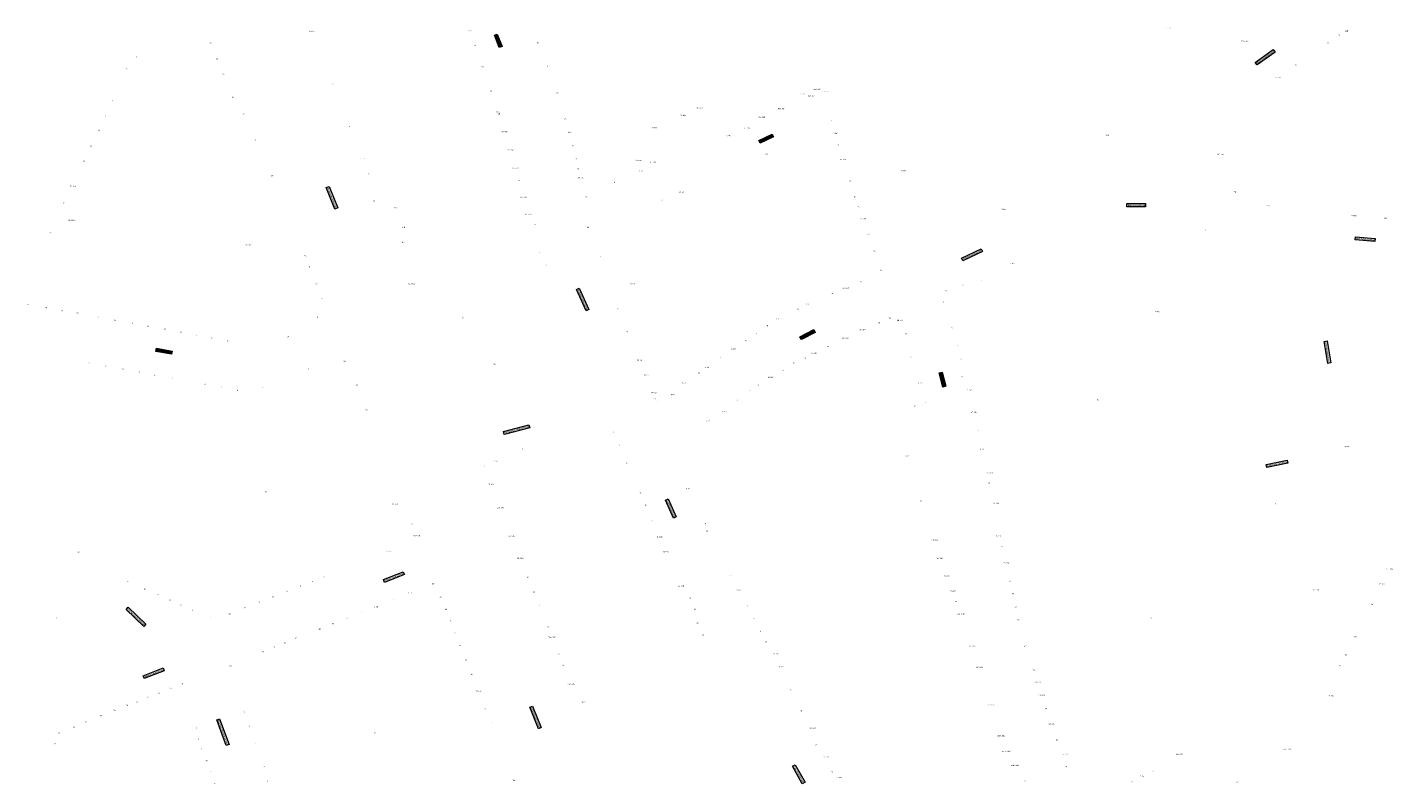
# Model space of a CAD drawing. Header units: metres. Extents: x 196669 to 197735, y 355514 to 356669.
# Tile 19 of 28: x 196678 to 197202, y 355801 to 356091. Entities that reach past the tile are written whole.
import ezdxf
from ezdxf.enums import TextEntityAlignment as Align

# ---------------------------------------------------------------- set-up
doc = ezdxf.new("R2010")
doc.units = ezdxf.units.M
doc.layers.add('B-WE-OG-BEBOUWING_HUISNUMMER-T35', color=252, linetype='Continuous', lineweight=9)
doc.layers.add('B-WE-OG-BEBOUWING_STRAATNAAM-T35', color=7, linetype='Continuous', lineweight=9)
doc.styles.add('NLCS-ISO-M200-T25', font='NLCS-ISO.ttf', dxfattribs={"height": 0.5})
doc.styles.add('NLCS-ISO-M200-T30', font='NLCS-ISO.ttf', dxfattribs={"height": 0.6})

msp = doc.modelspace()

# ---------------------------------------------------------------- texts
at = {"layer": 'B-WE-OG-BEBOUWING_HUISNUMMER-T35', "style": 'NLCS-ISO-M200-T25'}
for s, p in [('62A', (196847.648, 356089.664)), ('31-37', (197115.997, 356090.687)), ('30B', (197184.512, 356089.616)), ('70', (196748.049, 356084.983)), ('5A-5K', (196786.91, 356089.467)), ('57', (196873.816, 356085.149)), ('211A-309', (197145.371, 356085.633)), ('28', (197177.44, 356084.825)), ('30', (197181.682, 356087.886)), ('3', (196719.475, 356079.626)), ('64', (196849.677, 356084.149)), ('5', (196715.829, 356075.064)), ('68', (196750.528, 356078.987)), ('66', (196852.586, 356075.897)), ('61', (196877.706, 356075.994)), ('24', (197165.036, 356076.527)), ('66', (196752.998, 356073.012)), ('7', (196794.987, 356069.11)), ('22-22B', (197158.227, 356071.736)), ('64', (196756.632, 356064.294)), ('68', (196855.83, 356066.58)), ('63', (196881.248, 356065.731)), ('27-33', (196975.448, 356065.343)), ('121-127', (196978.888, 356064.687)), ('223-229', (196981.017, 356067.228)), ('317-323', (196984.293, 356066.49)), ('7', (196710.383, 356062.667)), ('68A', (196858.407, 356058.434)), ('15-307', (196935.899, 356060.065)), ('309-315', (196967.217, 356059.811)), ('9', (196707.624, 356056.847)), ('62', (196760.653, 356057.7)), ('9', (196801.424, 356052.848)), ('13B', (196858.732, 356057.765)), ('65', (196884.432, 356055.793)), ('13-305', (196929.462, 356057.256)), ('213-221', (196959.833, 356056.464)), ('12', (196986.337, 356054.986)), ('11', (196705.068, 356051.454)), ('60', (196765.015, 356047.585)), ('70-70C', (196860.972, 356050.926)), ('65A', (196885.975, 356050.689)), ('11-301', (196918.476, 356052.469)), ('17-25', (196946.963, 356049.404)), ('111-119', (196954.235, 356052.274)), ('14-14C', (196987.85, 356050.274)), ('25A', (197092.594, 356049.703)), ('13', (196702.159, 356045.357)), ('72-72C', (196863.336, 356043.729)), ('67', (196887.306, 356045.59)), ('50A', (196961.584, 356042.353)), ('16', (196989.238, 356045.953)), ('15', (196699.345, 356039.523)), ('11-11B', (196806.346, 356040.274)), ('69', (196888.373, 356040.549)), ('201-203', (196912.503, 356039.919)), ('101-103', (196917.857, 356039.112)), ('18-18F', (196991.071, 356040.244)), ('120-156', (197136.008, 356042.276)), ('56', (196771.756, 356034.092)), ('13A', (196808.54, 356034.743)), ('74-74A', (196865.172, 356037.048)), ('76', (196866.484, 356032.265)), ('73A-73C', (196890.103, 356033.325)), ('71', (196889.267, 356036.569)), ('7-9', (196913.332, 356035.788)), ('20', (196993.702, 356032.046)), ('1-189', (197014.327, 356035.947)), ('17-17D', (196695.127, 356029.988)), ('5', (196903.235, 356031.514)), ('10-50', (196928.945, 356027.658)), ('158', (197141.472, 356027.735)), ('21', (196691.751, 356023.592)), ('15', (196810.897, 356024.276)), ('15A', (196819.251, 356021.723)), ('78-78A', (196868.274, 356025.736)), ('75', (196892.219, 356026)), ('2', (196921.417, 356024.56)), ('24', (196995.647, 356025.994)), ('26', (196996.958, 356022.129)), ('1-17', (197154.403, 356022.527)), ('23-23BV', (196694.825, 356016.935)), ('80-80A', (196870.084, 356019.134)), ('28-28B', (196998.701, 356017.469)), ('1-153', (197052.868, 356021.154)), ('101-139', (197187.376, 356018.668)), ('201', (197199.3, 356017.703)), ('25', (196686.53, 356012)), ('15B', (196822.189, 356014.198)), ('82', (196872.723, 356015.283)), ('1-1A', (196892.708, 356014.228)), ('30', (197000.791, 356011.563)), ('10', (197130.373, 356013.109)), ('52-52E', (196762.562, 356007.374)), ('15C', (196822.003, 356008.488)), ('50', (196784.402, 356003.16)), ('2', (196874.309, 356004.308)), ('3', (196897.775, 356002.77)), ('32', (197003.065, 356004.937)), ('48', (196785.84, 355999.099)), ('4', (196876.892, 355999.715)), ('34', (197005.56, 355997.667)), ('6-6A', (197056.091, 356000.305)), ('46', (196788.724, 355992.513)), ('15D-15E', (196825.334, 355992.59)), ('5A-5H', (196910.014, 355992.554)), ('23-23A', (196992.083, 355990.912)), ('25', (196997.96, 355993.333)), ('2A', (197030.711, 355989.866)), ('2', (197037.05, 355991.908)), ('4', (197044.251, 355993.7)), ('44', (196790.967, 355986.82)), ('17-19', (196977.201, 355984.645)), ('21', (196986.904, 355988.778)), ('1', (197029.743, 355985.537)), ('28', (196677.956, 355984.567)), ('26', (196684.792, 355983.33)), ('24', (196691.001, 355982.201)), ('22', (196696.87, 355981.137)), ('20', (196704.859, 355979.69)), ('2', (196789.091, 355979.783)), ('15F', (196845.038, 355979.509)), ('7', (196904.508, 355982.671)), ('15', (196973.644, 355982.733)), ('12-12A', (197111.585, 355981.802)), ('18', (196711.289, 355978.524)), ('16', (196717.893, 355977.305)), ('14', (196724.083, 355976.177)), ('12', (196730.455, 355975.017)), ('9', (196908.092, 355974.135)), ('11', (196961.976, 355976.469)), ('11A-13', (196966.493, 355979.063)), ('26-26A', (196998.535, 355974.929)), ('28', (197004.833, 355977.546)), ('30', (197008.849, 355979.236)), ('2B-2D', (197012.794, 355978.502)), ('5', (197032.939, 355975.613)), ('10', (196736.622, 355973.893)), ('8', (196742.699, 355972.787)), ('6', (196748.509, 355971.728)), ('4', (196754.601, 355970.619)), ('2A', (196777.768, 355972.251)), ('7A', (196953.577, 355970.677)), ('9', (196957.548, 355973.416)), ('24-24A', (196991.928, 355971.739)), ('2A', (197015.384, 355973.346)), ('5', (196943.922, 355964.018)), ('7-7B', (196948.898, 355967.45)), ('18', (196976.452, 355964.043)), ('20-20A', (196979.903, 355965.805)), ('22', (196985.136, 355968.351)), ('4', (197017.118, 355964.331)), ('7', (197034.912, 355968.774)), ('9', (197036.335, 355963.658)), ('23', (196701.303, 355962.032)), ('21', (196707.896, 355960.822)), ('19', (196714.172, 355959.669)), ('17', (196720.661, 355958.473)), ('1', (196785.742, 355959.763)), ('42', (196799.528, 355962.899)), ('15G', (196857.043, 355961.592)), ('11-11F', (196912.944, 355963.165)), ('3-3A', (196938.777, 355960.469)), ('14', (196967.856, 355959.317)), ('16', (196972.169, 355962.043)), ('15', (196726.769, 355957.358)), ('13', (196733.121, 355956.321)), ('11', (196739.713, 355955.022)), ('9', (196745.834, 355953.909)), ('40', (196804.214, 355953.523)), ('13-15', (196915.453, 355957.492)), ('1A-1C', (196930.111, 355954.473)), ('1D', (196935.597, 355958.276)), ('10', (196958.378, 355953.551)), ('12-12A', (196963.177, 355956.605)), ('6-6A', (197020.675, 355954.493)), ('11', (197036.6, 355956.775)), ('7', (196752.119, 355952.767)), ('5', (196758.36, 355951.632)), ('3', (196768.058, 355952.439)), ('17-17A', (196918.396, 355950.684)), ('19', (196918.601, 355948.331)), ('1E-1F', (196925.504, 355949.918)), ('6', (196950.501, 355947.875)), ('8', (196955.275, 355951.315)), ('13-13C', (197039.394, 355951.544)), ('10', (197088.848, 355947.988)), ('38', (196807.965, 355944.196)), ('1', (196919.777, 355947.103)), ('4-4B', (196945.469, 355943.47)), ('10', (197018.792, 355945.494)), ('8', (197022.641, 355947.038)), ('15-15B', (197041.314, 355943.088)), ('2-2E', (196939.083, 355939.645)), ('2', (196902.893, 355935.617)), ('17', (197042.891, 355936.145)), ('3', (196867.767, 355929.071)), ('1', (196892.137, 355930.55)), ('4', (196905.044, 355930.486)), ('19-21', (197044.427, 355928.968)), ('3-29', (197184.54, 355929.934)), ('17', (196852.964, 355922.604)), ('5-5A', (196857.617, 355924.392)), ('6', (196907.959, 355923.736)), ('12-12K', (197015.765, 355926.341)), ('23-23c', (197047.421, 355919.838)), ('36', (196769.328, 355912.646)), ('19-19B', (196855.83, 355915.507)), ('10', (196913.051, 355912.213)), ('1C-1F', (196931.269, 355913.779)), ('25', (197047.106, 355915.827)), ('34-34B', (196818.896, 355907.978)), ('21A-21B', (196859.383, 355906.583)), ('12', (196915.171, 355907.418)), ('12L', (197021.301, 355909.071)), ('27-29C', (197049.794, 355908.22)), ('1', (197157.024, 355908.076)), ('14', (196917.78, 355901.513)), ('32', (196825.243, 355900.447)), ('32A-32B', (196827.121, 355895.782)), ('23-23D', (196863.737, 355895.693)), ('1-1B', (196937.733, 355900.332)), ('1G', (196938.763, 355897.414)), ('31-31C', (197050.66, 355895.642)), ('16-16B', (196920.531, 355895.289)), ('14A-16A', (197026.176, 355894.123)), ('33', (197052.08, 355891.415)), ('20', (196697.286, 355889.404)), ('2-2B', (196816.409, 355889.826)), ('25-25A', (196867.112, 355887.102)), ('18-18B', (196923.024, 355889.647)), ('18-18B', (197028.137, 355887.106)), ('35-35C', (197053.6, 355885.121)), ('4', (196791.584, 355880.066)), ('27', (196870.013, 355879.816)), ('3-3C', (196947.921, 355880.351)), ('20-20B', (197030.958, 355880.283)), ('94-94A', (197201.135, 355883.011)), ('14', (196716.069, 355878.194)), ('12', (196722.646, 355875.31)), ('8', (196782.574, 355876.505)), ('6', (196787.195, 355878.331)), ('30A', (196833.557, 355877.343)), ('22-22B', (196928.786, 355876.471)), ('5-5A', (196950.908, 355874.902)), ('22-22A', (197033.218, 355874.538)), ('37', (197055.248, 355878.233)), ('131-443', (197172.552, 355875.058)), ('92-92A', (197198.166, 355877.149)), ('10', (196727.629, 355873.126)), ('8', (196732.358, 355871.053)), ('14', (196766.702, 355870.23)), ('12', (196772.108, 355872.367)), ('10', (196777.297, 355874.418)), ('3', (196818.374, 355871.269)), ('1-1A', (196824.768, 355873.827)), ('30', (196836.411, 355872.253)), ('29', (196872.301, 355874.07)), ('24', (196932.181, 355871.914)), ('24', (197034.408, 355870.612)), ('39', (197056.254, 355873.48)), ('90', (197194.242, 355869.419)), ('1', (196688.814, 355864.231)), ('6', (196736.712, 355869.144)), ('4', (196741.154, 355867.196)), ('2', (196747.946, 355864.219)), ('18', (196755.316, 355865.729)), ('16', (196761.239, 355868.07)), ('9', (196800.416, 355864.084)), ('7', (196805.862, 355866.262)), ('5-5B', (196811.58, 355868.551)), ('28', (196838.386, 355867.507)), ('31', (196874.477, 355868.607)), ('26', (196934.067, 355867.511)), ('7', (196954.277, 355868.619)), ('9', (196956.739, 355863.94)), ('24A-24B', (197036.231, 355865.726)), ('41', (197057.319, 355868.44)), ('12', (197109.507, 355864.029)), ('9B', (196789.933, 355859.89)), ('9A', (196795.072, 355861.946)), ('26', (196840.201, 355863.013)), ('33', (196877.657, 355860.679)), ('28', (196935.121, 355862.11)), ('11', (196959.264, 355858.995)), ('43', (197058.348, 355863.57)), ('15', (196776.735, 355854.609)), ('13', (196780.97, 355856.304)), ('11', (196786.042, 355858.333)), ('24', (196841.96, 355858.237)), ('22', (196843.897, 355853.534)), ('33A-33B', (196879.26, 355856.692)), ('30', (196937.116, 355857.597)), ('13', (196961.401, 355854.928)), ('88', (197187.867, 355856.964)), ('19', (196768.121, 355851.163)), ('17', (196772.391, 355852.872)), ('37', (196881.748, 355850.504)), ('15-15B', (196965.176, 355850.291)), ('26-26A', (197040.705, 355853.353)), ('45', (197061, 355853.234)), ('86', (197184.27, 355850.042)), ('19A', (196755.554, 355845.703)), ('20', (196846.103, 355848.173)), ('39', (196883.604, 355846.035)), ('17-17A', (196967.099, 355845.438)), ('28-28D', (197043.469, 355845.237)), ('45A', (197064.174, 355844.151)), ('84', (197182.092, 355845.876)), ('21', (196737.137, 355838.794)), ('18', (196848.34, 355842.564)), ('41A-41G', (196886.582, 355838.677)), ('47-47D', (197065.726, 355839.445)), ('27', (196723.953, 355833.729)), ('25', (196728.114, 355835.367)), ('23', (196732.665, 355837.158)), ('16A-16C', (196851.032, 355836.128)), ('19', (196970.939, 355836.535)), ('49-49C', (197067.398, 355834.454)), ('70-82', (197178.43, 355834.37)), ('33', (196711.06, 355828.647)), ('31', (196715.979, 355830.588)), ('29', (196719.715, 355832.062)), ('1', (196760.871, 355828.006)), ('16', (196853.602, 355829.316)), ('43-661', (196891.487, 355831.74)), ('21', (196974.978, 355828.62)), ('30-30C', (197048.063, 355830.796)), ('51', (197069.093, 355829.396)), ('39', (196695.465, 355822.259)), ('37', (196700.24, 355824.371)), ('35', (196705.958, 355826.631)), ('3', (196762.891, 355822.556)), ('14', (196855.837, 355823.693)), ('53-53C', (197071.102, 355823.474)), ('41', (196689.884, 355820.05)), ('4', (196742.554, 355821.935)), ('6', (196743.363, 355817.716)), ('16D', (196811.1, 355820.07)), ('23-23A', (196979.402, 355821.953)), ('32A-32E', (197051.724, 355819.017)), ('55', (197073.248, 355817.155)), ('37', (196688.024, 355815.899)), ('8', (196744.764, 355813.916)), ('5', (196765.214, 355816.286)), ('25', (196980.609, 355815.345)), ('34-34/A3', (197053.678, 355812.976)), ('57-57A', (197076.456, 355811.865)), ('99-429', (197120.261, 355811.778)), ('66A-66D', (197161.566, 355813.681)), ('10', (196746.459, 355809.315)), ('7', (196768.636, 355807.047)), ('27-27C', (196984.602, 355810.84)), ('34B-34E', (197057.071, 355807.615)), ('59', (197076.652, 355807.022)), ('12', (196747.965, 355804.947)), ('9', (196769.796, 355801.453)), ('12A', (196864.522, 355801.836)), ('29', (196986.799, 355804.949)), ('29/BO', (196989.479, 355802.901)), ('36', (197060.867, 355801.508)), ('5', (197102.017, 355801.354)), ('7-7A', (197105.933, 355803.313)), ('9', (197110.099, 355805.423)), ('64', (197142.666, 355801.055)), ('14', (196749.51, 355800.715))]:
    msp.add_text(s, height=0.5, dxfattribs=at).set_placement(p, align=Align.MIDDLE)
at = {"layer": 'B-WE-OG-BEBOUWING_STRAATNAAM-T35', "char_height": 0.6, "attachment_point": 2, "style": 'NLCS-ISO-M200-T30', "bg_fill": 17, "box_fill_scale": 1.5, "bg_fill_color": 256, "bg_fill_true_color": 14737364, "bg_fill_transparency": 0}
for s, insert, width, rotation in [('Neerstraat', (196858.816, 356085.94), 4.44515, 291.1), ('Kloosterwandstraat', (197153.062, 356079.746), 7.86576, 35.4), ('Pelserstraat', (196961.376, 356048.516), 5.16802, 25.2), ('Minderbroederssingel', (196794.922, 356025.677), 8.26294, 292), ('Joep Nicolasstraat', (197191.634, 356009.936), 7.01571, 354.8), ('Kloosterwandstraat', (197040.41, 356003.908), 7.75822, 25), ('Minderbroedersstraat', (196891.266, 355986.597), 8.41052, 294.2), ('Bakkerstraat', (196977.267, 355973.279), 5.37945, 27.6), ('Deemselstraat', (196730.212, 355966.886), 5.52053, 349.6), ('Emile Seipgensstraat', (197177.451, 355966.286), 7.97102, 279.4), ('Schuitenberg', (197029.514, 355955.808), 5.08583, 284.6), ('Peregrinus Vogelsstraat', (196865.521, 355936.823), 9.49012, 14.7), ('Achter de Oranjerie', (197157.715, 355923.659), 7.60511, 11.6), ('Zwartbroekstraat', (196925.139, 355906.342), 7.01799, 293.8), ('Dokter Leursstraat', (196818.355, 355880.147), 7.64756, 21.5), ('Dokter Leurszijstraat', (196719.581, 355864.791), 8.80332, 316), ('Dokter Leursstraat', (196726.071, 355843.244), 7.64756, 21.5), ('Minderbroederssingel', (196873.136, 355826.087), 8.26294, 292), ('Bisschop Boermansstraat', (196753.041, 355820.409), 9.85872, 290.4), ('Zwartbroekstraat', (196974.24, 355804.311), 7.0928, 299.8)]:
    msp.add_mtext(s, dxfattribs=dict(at, insert=insert, width=width, rotation=rotation))
at = {"layer": 'B-WE-OG-BEBOUWING_STRAATNAAM-T35', "insert": (197103.629, 356022.992), "char_height": 0.6, "width": 6.633, "attachment_point": 2, "style": 'NLCS-ISO-M200-T30', "bg_fill": 17, "box_fill_scale": 1.5, "bg_fill_color": 256, "bg_fill_true_color": 14737364, "bg_fill_transparency": 0}
msp.add_mtext('Kloosterwandplein', dxfattribs=at)

doc.saveas('drawing.dxf')
